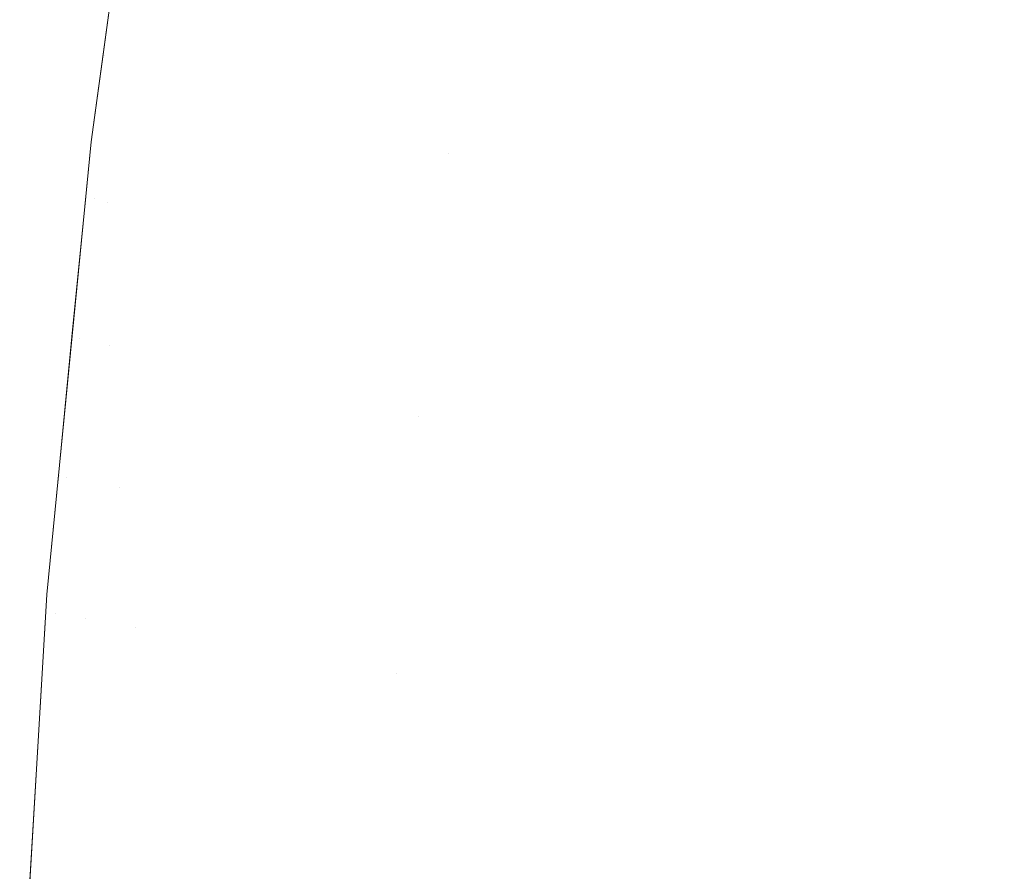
# Model space of a CAD drawing. Header units: centimetres. Extents: x -17.1 to 18.2, y 3.4 to 5.2.
# Tile 50 of 256: x -17.0864 to -17.0739, y 5.1084 to 5.1193. Entities that reach past the tile are written whole.
import ezdxf

# ---------------------------------------------------------------- set-up
doc = ezdxf.new("R2010")
doc.units = ezdxf.units.CM
doc.header["$LTSCALE"] = 2.54
doc.layers.add('Lucido design-1', color=7, linetype='Continuous')

# ---------------------------------------------------------------- blocks, each defined once
blk = doc.blocks.new('Gruppo-4-1')
at = {"color": 7, "linetype": 'Continuous', "lineweight": 9}
for points, invisible_edges in [([(-17.085359, 5.118848, -1872.315514), (-17.085107, 5.120679, -1872.315514), (-17.084735, 5.123382, -1872.915514), (-17.085513, 5.117735, -1872.915514)], 10), ([(-17.085513, 5.117735, -1872.915514), (-17.084735, 5.123382, -1872.915514), (-17.085103, 5.120673, -1872.918638)], 10), ([(-17.080882, 5.12302, -1872.948903), (-17.080205, 5.122765, -1872.95174), (-17.080732, 5.119292, -1872.95174), (-17.081415, 5.119508, -1872.948903)], 15), ([(-17.079997, 5.11906, -1872.954529), (-17.080732, 5.119292, -1872.95174), (-17.080205, 5.122765, -1872.95174), (-17.079477, 5.122491, -1872.954529)], 15), ([(-17.080481, 5.121019, -1872.279288), (-17.080732, 5.119292, -1872.279288), (-17.079997, 5.11906, -1872.276499), (-17.079477, 5.122491, -1872.276499)], 15), ([(-17.079997, 5.11906, -1872.276499), (-17.079214, 5.118813, -1872.273762), (-17.0787, 5.122199, -1872.273762), (-17.079477, 5.122491, -1872.276499)], 15), ([(-17.079477, 5.122491, -1872.954529), (-17.0787, 5.122199, -1872.957266), (-17.079214, 5.118813, -1872.957266), (-17.079997, 5.11906, -1872.954529)], 15), ([(-17.077877, 5.121889, -1872.27108), (-17.0787, 5.122199, -1872.273762), (-17.079214, 5.118813, -1872.273762), (-17.078384, 5.118551, -1872.27108)], 15), ([(-17.078384, 5.118551, -1872.959948), (-17.079214, 5.118813, -1872.957266), (-17.0787, 5.122199, -1872.957266), (-17.077877, 5.121889, -1872.959948)], 15), ([(-17.078384, 5.118551, -1872.27108), (-17.077508, 5.118274, -1872.268455), (-17.077009, 5.121562, -1872.268455), (-17.077877, 5.121889, -1872.27108)], 15), ([(-17.077877, 5.121889, -1872.959948), (-17.077009, 5.121562, -1872.962573), (-17.077508, 5.118274, -1872.962573), (-17.078384, 5.118551, -1872.959948)], 15), ([(-17.076099, 5.121219, -1872.26589), (-17.077009, 5.121562, -1872.268455), (-17.077508, 5.118274, -1872.268455), (-17.07659, 5.117984, -1872.26589)], 15), ([(-17.07659, 5.117984, -1872.965138), (-17.077508, 5.118274, -1872.962573), (-17.077009, 5.121562, -1872.962573), (-17.076099, 5.121219, -1872.965138)], 15), ([(-17.07659, 5.117984, -1872.26589), (-17.075631, 5.117681, -1872.263387), (-17.075148, 5.120861, -1872.263387), (-17.076099, 5.121219, -1872.26589)], 15), ([(-17.076099, 5.121219, -1872.965138), (-17.075148, 5.120861, -1872.967641), (-17.075631, 5.117681, -1872.967641), (-17.07659, 5.117984, -1872.965138)], 15), ([(-17.07416, 5.120489, -1872.260948), (-17.075148, 5.120861, -1872.263387), (-17.075631, 5.117681, -1872.263387), (-17.074634, 5.117367, -1872.260948)], 15), ([(-17.074634, 5.117367, -1872.97008), (-17.075631, 5.117681, -1872.967641), (-17.075148, 5.120861, -1872.967641), (-17.07416, 5.120489, -1872.97008)], 15), ([(-17.085103, 5.120673, -1872.918638), (-17.085561, 5.117032, -1872.918638), (-17.085513, 5.117735, -1872.915514)], 11), ([(-17.085103, 5.120673, -1872.918638), (-17.085008, 5.120643, -1872.921758), (-17.085465, 5.117007, -1872.921758), (-17.085561, 5.117032, -1872.918638)], 15), ([(-17.085307, 5.116967, -1872.924868), (-17.085465, 5.117007, -1872.921758), (-17.085008, 5.120643, -1872.921758), (-17.084851, 5.120593, -1872.924868)], 15), ([(-17.085103, 5.120673, -1872.31239), (-17.085107, 5.120679, -1872.315514), (-17.085359, 5.118848, -1872.315514), (-17.085345, 5.118842, -1872.31239)], 13), ([(-17.085345, 5.118842, -1872.31239), (-17.08525, 5.118814, -1872.30927), (-17.085008, 5.120643, -1872.30927), (-17.085103, 5.120673, -1872.31239)], 15), ([(-17.084851, 5.120593, -1872.30616), (-17.085008, 5.120643, -1872.30927), (-17.08525, 5.118814, -1872.30927), (-17.085092, 5.118769, -1872.30616)], 15), ([(-17.084851, 5.120593, -1872.924868), (-17.08463, 5.120523, -1872.927965), (-17.085085, 5.116909, -1872.927965), (-17.085307, 5.116967, -1872.924868)], 15), ([(-17.085092, 5.118769, -1872.30616), (-17.08487, 5.118706, -1872.303063), (-17.08463, 5.120523, -1872.303063), (-17.084851, 5.120593, -1872.30616)], 15), ([(-17.084801, 5.116836, -1872.931044), (-17.085085, 5.116909, -1872.927965), (-17.08463, 5.120523, -1872.927965), (-17.084348, 5.120434, -1872.931044)], 15), ([(-17.084348, 5.120434, -1872.299984), (-17.08463, 5.120523, -1872.303063), (-17.08487, 5.118706, -1872.303063), (-17.084587, 5.118625, -1872.299984)], 15), ([(-17.084348, 5.120434, -1872.931044), (-17.084005, 5.120326, -1872.934101), (-17.084455, 5.116747, -1872.934101), (-17.084801, 5.116836, -1872.931044)], 15), ([(-17.084587, 5.118625, -1872.299984), (-17.084243, 5.118526, -1872.296927), (-17.084005, 5.120326, -1872.296927), (-17.084348, 5.120434, -1872.299984)], 15), ([(-17.074634, 5.117367, -1872.260948), (-17.0736, 5.11704, -1872.258575), (-17.073135, 5.120103, -1872.258575), (-17.07416, 5.120489, -1872.260948)], 15), ([(-17.07416, 5.120489, -1872.97008), (-17.073135, 5.120103, -1872.972454), (-17.0736, 5.11704, -1872.972454), (-17.074634, 5.117367, -1872.97008)], 15), ([(-17.084049, 5.116642, -1872.93713), (-17.084455, 5.116747, -1872.934101), (-17.084005, 5.120326, -1872.934101), (-17.083602, 5.120199, -1872.93713)], 15), ([(-17.083602, 5.120199, -1872.293898), (-17.084005, 5.120326, -1872.296927), (-17.084243, 5.118526, -1872.296927), (-17.083838, 5.11841, -1872.293898)], 15), ([(-17.083602, 5.120199, -1872.93713), (-17.08314, 5.120053, -1872.940129), (-17.083584, 5.116523, -1872.940129), (-17.084049, 5.116642, -1872.93713)], 15), ([(-17.083838, 5.11841, -1872.293898), (-17.083375, 5.118277, -1872.290899), (-17.08314, 5.120053, -1872.290899), (-17.083602, 5.120199, -1872.293898)], 15), ([(-17.083061, 5.116388, -1872.943094), (-17.083584, 5.116523, -1872.940129), (-17.08314, 5.120053, -1872.940129), (-17.082621, 5.119889, -1872.943094)], 15), ([(-17.082621, 5.119889, -1872.287934), (-17.08314, 5.120053, -1872.290899), (-17.083375, 5.118277, -1872.290899), (-17.082853, 5.118128, -1872.287934)], 15), ([(-17.082621, 5.119889, -1872.943094), (-17.082045, 5.119707, -1872.946019), (-17.082481, 5.116238, -1872.946019), (-17.083061, 5.116388, -1872.943094)], 15), ([(-17.082853, 5.118128, -1872.287934), (-17.082275, 5.117962, -1872.285009), (-17.082045, 5.119707, -1872.285009), (-17.082621, 5.119889, -1872.287934)], 15), ([(-17.081846, 5.116075, -1872.948903), (-17.082481, 5.116238, -1872.946019), (-17.082045, 5.119707, -1872.946019), (-17.081415, 5.119508, -1872.948903)], 15), ([(-17.081415, 5.119508, -1872.282125), (-17.082045, 5.119707, -1872.285009), (-17.082275, 5.117962, -1872.285009), (-17.081643, 5.117781, -1872.282125)], 15), ([(-17.081415, 5.119508, -1872.948903), (-17.080732, 5.119292, -1872.95174), (-17.081158, 5.115897, -1872.95174), (-17.081846, 5.116075, -1872.948903)], 15), ([(-17.081643, 5.117781, -1872.282125), (-17.080957, 5.117585, -1872.279288), (-17.080732, 5.119292, -1872.279288), (-17.081415, 5.119508, -1872.282125)], 15), ([(-17.080419, 5.115707, -1872.954529), (-17.081158, 5.115897, -1872.95174), (-17.080732, 5.119292, -1872.95174), (-17.079997, 5.11906, -1872.954529)], 15), ([(-17.079997, 5.11906, -1872.276499), (-17.080732, 5.119292, -1872.279288), (-17.080957, 5.117585, -1872.279288)], 11), ([(-17.080957, 5.117585, -1872.279288), (-17.081158, 5.115897, -1872.279288), (-17.080419, 5.115707, -1872.276499), (-17.079997, 5.11906, -1872.276499)], 15), ([(-17.080419, 5.115707, -1872.276499), (-17.07963, 5.115503, -1872.273762), (-17.079214, 5.118813, -1872.273762), (-17.079997, 5.11906, -1872.276499)], 15), ([(-17.079997, 5.11906, -1872.954529), (-17.079214, 5.118813, -1872.957266), (-17.07963, 5.115503, -1872.957266), (-17.080419, 5.115707, -1872.954529)], 15), ([(-17.085345, 5.118842, -1872.31239), (-17.085359, 5.118848, -1872.315514), (-17.085513, 5.117735, -1872.315514)], 9), ([(-17.085513, 5.117735, -1872.915514), (-17.085513, 5.117735, -1872.315514), (-17.085359, 5.118848, -1872.315514)], 9), ([(-17.085513, 5.117735, -1872.315514), (-17.085465, 5.117007, -1872.30927), (-17.085345, 5.118842, -1872.31239)], 11), ([(-17.085465, 5.117007, -1872.30927), (-17.08525, 5.118814, -1872.30927), (-17.085345, 5.118842, -1872.31239)], 11), ([(-17.085092, 5.118769, -1872.30616), (-17.08525, 5.118814, -1872.30927), (-17.085465, 5.117007, -1872.30927), (-17.085307, 5.116967, -1872.30616)], 15), ([(-17.085307, 5.116967, -1872.30616), (-17.085085, 5.116909, -1872.303063), (-17.08487, 5.118706, -1872.303063), (-17.085092, 5.118769, -1872.30616)], 15), ([(-17.078384, 5.118551, -1872.27108), (-17.079214, 5.118813, -1872.273762), (-17.07963, 5.115503, -1872.273762), (-17.078794, 5.115288, -1872.27108)], 15), ([(-17.078794, 5.115288, -1872.959948), (-17.07963, 5.115503, -1872.957266), (-17.079214, 5.118813, -1872.957266), (-17.078384, 5.118551, -1872.959948)], 15), ([(-17.084587, 5.118625, -1872.299984), (-17.08487, 5.118706, -1872.303063), (-17.085085, 5.116909, -1872.303063), (-17.084801, 5.116836, -1872.299984)], 15), ([(-17.084801, 5.116836, -1872.299984), (-17.084455, 5.116747, -1872.296927), (-17.084243, 5.118526, -1872.296927), (-17.084587, 5.118625, -1872.299984)], 15), ([(-17.083838, 5.11841, -1872.293898), (-17.084243, 5.118526, -1872.296927), (-17.084455, 5.116747, -1872.296927), (-17.084049, 5.116642, -1872.293898)], 15), ([(-17.078794, 5.115288, -1872.27108), (-17.077912, 5.115061, -1872.268455), (-17.077508, 5.118274, -1872.268455), (-17.078384, 5.118551, -1872.27108)], 15), ([(-17.078384, 5.118551, -1872.959948), (-17.077508, 5.118274, -1872.962573), (-17.077912, 5.115061, -1872.962573), (-17.078794, 5.115288, -1872.959948)], 15), ([(-17.084049, 5.116642, -1872.293898), (-17.083584, 5.116523, -1872.290899), (-17.083375, 5.118277, -1872.290899), (-17.083838, 5.11841, -1872.293898)], 15), ([(-17.082853, 5.118128, -1872.287934), (-17.083375, 5.118277, -1872.290899), (-17.083584, 5.116523, -1872.290899), (-17.083061, 5.116388, -1872.287934)], 15), ([(-17.07659, 5.117984, -1872.26589), (-17.077508, 5.118274, -1872.268455), (-17.077912, 5.115061, -1872.268455), (-17.076988, 5.114822, -1872.26589)], 15), ([(-17.076988, 5.114822, -1872.965138), (-17.077912, 5.115061, -1872.962573), (-17.077508, 5.118274, -1872.962573), (-17.07659, 5.117984, -1872.965138)], 15), ([(-17.083061, 5.116388, -1872.287934), (-17.082481, 5.116238, -1872.285009), (-17.082275, 5.117962, -1872.285009), (-17.082853, 5.118128, -1872.287934)], 15), ([(-17.081643, 5.117781, -1872.282125), (-17.082275, 5.117962, -1872.285009), (-17.082481, 5.116238, -1872.285009), (-17.081846, 5.116075, -1872.282125)], 15), ([(-17.076988, 5.114822, -1872.26589), (-17.076022, 5.114573, -1872.263387), (-17.075631, 5.117681, -1872.263387), (-17.07659, 5.117984, -1872.26589)], 15), ([(-17.07659, 5.117984, -1872.965138), (-17.075631, 5.117681, -1872.967641), (-17.076022, 5.114573, -1872.967641), (-17.076988, 5.114822, -1872.965138)], 15), ([(-17.081846, 5.116075, -1872.282125), (-17.081158, 5.115897, -1872.279288), (-17.080957, 5.117585, -1872.279288), (-17.081643, 5.117781, -1872.282125)], 15), ([(-17.085513, 5.117735, -1872.915514), (-17.086078, 5.111964, -1872.915514), (-17.086078, 5.111964, -1872.315514), (-17.085929, 5.113484, -1872.315514)], 10), ([(-17.085919, 5.11348, -1872.918638), (-17.086078, 5.111964, -1872.915514), (-17.085513, 5.117735, -1872.915514), (-17.085561, 5.117032, -1872.918638)], 13), ([(-17.085513, 5.117735, -1872.915514), (-17.085929, 5.113484, -1872.315514), (-17.085756, 5.115249, -1872.315514)], 9), ([(-17.085756, 5.115249, -1872.315514), (-17.085581, 5.117039, -1872.315514), (-17.085513, 5.117735, -1872.915514)], 10), ([(-17.085513, 5.117735, -1872.315514), (-17.085581, 5.117039, -1872.315514), (-17.085465, 5.117007, -1872.30927)], 10), ([(-17.085581, 5.117039, -1872.315514), (-17.085513, 5.117735, -1872.315514), (-17.085513, 5.117735, -1872.915514)], 10), ([(-17.074634, 5.117367, -1872.260948), (-17.075631, 5.117681, -1872.263387), (-17.076022, 5.114573, -1872.263387), (-17.075017, 5.114314, -1872.260948)], 15), ([(-17.075017, 5.114314, -1872.97008), (-17.076022, 5.114573, -1872.967641), (-17.075631, 5.117681, -1872.967641), (-17.074634, 5.117367, -1872.97008)], 15), ([(-17.075017, 5.114314, -1872.260948), (-17.073976, 5.114046, -1872.258575), (-17.0736, 5.11704, -1872.258575), (-17.074634, 5.117367, -1872.260948)], 15), ([(-17.074634, 5.117367, -1872.97008), (-17.0736, 5.11704, -1872.972454), (-17.073976, 5.114046, -1872.972454), (-17.075017, 5.114314, -1872.97008)], 15), ([(-17.085561, 5.117032, -1872.918638), (-17.085465, 5.117007, -1872.921758), (-17.085823, 5.11346, -1872.921758), (-17.085919, 5.11348, -1872.918638)], 15), ([(-17.085663, 5.113428, -1872.924868), (-17.085823, 5.11346, -1872.921758), (-17.085465, 5.117007, -1872.921758), (-17.085307, 5.116967, -1872.924868)], 15), ([(-17.085656, 5.115223, -1872.30927), (-17.085465, 5.117007, -1872.30927), (-17.085581, 5.117039, -1872.315514), (-17.085756, 5.115249, -1872.315514)], 11), ([(-17.085307, 5.116967, -1872.30616), (-17.085465, 5.117007, -1872.30927), (-17.085656, 5.115223, -1872.30927)], 11), ([(-17.072533, 5.116703, -1872.256268), (-17.0736, 5.11704, -1872.258575), (-17.073976, 5.114046, -1872.258575), (-17.072901, 5.113769, -1872.256268)], 15), ([(-17.072901, 5.113769, -1872.97476), (-17.073976, 5.114046, -1872.972454), (-17.0736, 5.11704, -1872.972454), (-17.072533, 5.116703, -1872.97476)], 15), ([(-17.085307, 5.116967, -1872.924868), (-17.085085, 5.116909, -1872.927965), (-17.08544, 5.113383, -1872.927965), (-17.085663, 5.113428, -1872.924868)], 15), ([(-17.085307, 5.116967, -1872.30616), (-17.085656, 5.115223, -1872.30927), (-17.085275, 5.115135, -1872.303063)], 11), ([(-17.085155, 5.113325, -1872.931044), (-17.08544, 5.113383, -1872.927965), (-17.085085, 5.116909, -1872.927965), (-17.084801, 5.116836, -1872.931044)], 15), ([(-17.085275, 5.115135, -1872.303063), (-17.085085, 5.116909, -1872.303063), (-17.085307, 5.116967, -1872.30616)], 11), ([(-17.084801, 5.116836, -1872.299984), (-17.085085, 5.116909, -1872.303063), (-17.085275, 5.115135, -1872.303063), (-17.08499, 5.11507, -1872.299984)], 15), ([(-17.084801, 5.116836, -1872.931044), (-17.084455, 5.116747, -1872.934101), (-17.084807, 5.113255, -1872.934101), (-17.085155, 5.113325, -1872.931044)], 15), ([(-17.08499, 5.11507, -1872.299984), (-17.084643, 5.11499, -1872.296927), (-17.084455, 5.116747, -1872.296927), (-17.084801, 5.116836, -1872.299984)], 15), ([(-17.084399, 5.113172, -1872.93713), (-17.084807, 5.113255, -1872.934101), (-17.084455, 5.116747, -1872.934101), (-17.084049, 5.116642, -1872.93713)], 15), ([(-17.084049, 5.116642, -1872.293898), (-17.084455, 5.116747, -1872.296927), (-17.084643, 5.11499, -1872.296927), (-17.084236, 5.114896, -1872.293898)], 15), ([(-17.084049, 5.116642, -1872.93713), (-17.083584, 5.116523, -1872.940129), (-17.083932, 5.113078, -1872.940129), (-17.084399, 5.113172, -1872.93713)], 15), ([(-17.084236, 5.114896, -1872.293898), (-17.083769, 5.114789, -1872.290899), (-17.083584, 5.116523, -1872.290899), (-17.084049, 5.116642, -1872.293898)], 15), ([(-17.083405, 5.112972, -1872.943094), (-17.083932, 5.113078, -1872.940129), (-17.083584, 5.116523, -1872.940129), (-17.083061, 5.116388, -1872.943094)], 15), ([(-17.083061, 5.116388, -1872.287934), (-17.083584, 5.116523, -1872.290899), (-17.083769, 5.114789, -1872.290899), (-17.083245, 5.114669, -1872.287934)], 15), ([(-17.083061, 5.116388, -1872.943094), (-17.082481, 5.116238, -1872.946019), (-17.082822, 5.112854, -1872.946019), (-17.083405, 5.112972, -1872.943094)], 15), ([(-17.083245, 5.114669, -1872.287934), (-17.082663, 5.114535, -1872.285009), (-17.082481, 5.116238, -1872.285009), (-17.083061, 5.116388, -1872.287934)], 15), ([(-17.082184, 5.112725, -1872.948903), (-17.082822, 5.112854, -1872.946019), (-17.082481, 5.116238, -1872.946019), (-17.081846, 5.116075, -1872.948903)], 15), ([(-17.081846, 5.116075, -1872.282125), (-17.082481, 5.116238, -1872.285009), (-17.082663, 5.114535, -1872.285009), (-17.082027, 5.114389, -1872.282125)], 15), ([(-17.081846, 5.116075, -1872.948903), (-17.081158, 5.115897, -1872.95174), (-17.081493, 5.112585, -1872.95174), (-17.082184, 5.112725, -1872.948903)], 15), ([(-17.082027, 5.114389, -1872.282125), (-17.081337, 5.11423, -1872.279288), (-17.081158, 5.115897, -1872.279288), (-17.081846, 5.116075, -1872.282125)], 15), ([(-17.080749, 5.112434, -1872.954529), (-17.081493, 5.112585, -1872.95174), (-17.081158, 5.115897, -1872.95174), (-17.080419, 5.115707, -1872.954529)], 15), ([(-17.080419, 5.115707, -1872.276499), (-17.081158, 5.115897, -1872.279288), (-17.081337, 5.11423, -1872.279288)], 11), ([(-17.081337, 5.11423, -1872.279288), (-17.081493, 5.112585, -1872.279288), (-17.080749, 5.112434, -1872.276499), (-17.080419, 5.115707, -1872.276499)], 15), ([(-17.080749, 5.112434, -1872.276499), (-17.079956, 5.112274, -1872.273762), (-17.07963, 5.115503, -1872.273762), (-17.080419, 5.115707, -1872.276499)], 15), ([(-17.080419, 5.115707, -1872.954529), (-17.07963, 5.115503, -1872.957266), (-17.079956, 5.112274, -1872.957266), (-17.080749, 5.112434, -1872.954529)], 15), ([(-17.078794, 5.115288, -1872.27108), (-17.07963, 5.115503, -1872.273762), (-17.079956, 5.112274, -1872.273762), (-17.079115, 5.112104, -1872.27108)], 15), ([(-17.079115, 5.112104, -1872.959948), (-17.079956, 5.112274, -1872.957266), (-17.07963, 5.115503, -1872.957266), (-17.078794, 5.115288, -1872.959948)], 15), ([(-17.085756, 5.115249, -1872.315514), (-17.085929, 5.113484, -1872.315514), (-17.085823, 5.11346, -1872.30927), (-17.085656, 5.115223, -1872.30927)], 14), ([(-17.079115, 5.112104, -1872.27108), (-17.078229, 5.111925, -1872.268455), (-17.077912, 5.115061, -1872.268455), (-17.078794, 5.115288, -1872.27108)], 15), ([(-17.078794, 5.115288, -1872.959948), (-17.077912, 5.115061, -1872.962573), (-17.078229, 5.111925, -1872.962573), (-17.079115, 5.112104, -1872.959948)], 15), ([(-17.085656, 5.115223, -1872.30927), (-17.085823, 5.11346, -1872.30927), (-17.08544, 5.113383, -1872.303063), (-17.085275, 5.115135, -1872.303063)], 15), ([(-17.08499, 5.11507, -1872.299984), (-17.085275, 5.115135, -1872.303063), (-17.08544, 5.113383, -1872.303063), (-17.085155, 5.113325, -1872.299984)], 15), ([(-17.085155, 5.113325, -1872.299984), (-17.084807, 5.113255, -1872.296927), (-17.084643, 5.11499, -1872.296927), (-17.08499, 5.11507, -1872.299984)], 15), ([(-17.084236, 5.114896, -1872.293898), (-17.084643, 5.11499, -1872.296927), (-17.084807, 5.113255, -1872.296927), (-17.084399, 5.113172, -1872.293898)], 15), ([(-17.076988, 5.114822, -1872.26589), (-17.077912, 5.115061, -1872.268455), (-17.078229, 5.111925, -1872.268455), (-17.077299, 5.111737, -1872.26589)], 15), ([(-17.077299, 5.111737, -1872.965138), (-17.078229, 5.111925, -1872.962573), (-17.077912, 5.115061, -1872.962573), (-17.076988, 5.114822, -1872.965138)], 15), ([(-17.084399, 5.113172, -1872.293898), (-17.083932, 5.113078, -1872.290899), (-17.083769, 5.114789, -1872.290899), (-17.084236, 5.114896, -1872.293898)], 15), ([(-17.083245, 5.114669, -1872.287934), (-17.083769, 5.114789, -1872.290899), (-17.083932, 5.113078, -1872.290899), (-17.083405, 5.112972, -1872.287934)], 15), ([(-17.077299, 5.111737, -1872.26589), (-17.076328, 5.11154, -1872.263387), (-17.076022, 5.114573, -1872.263387), (-17.076988, 5.114822, -1872.26589)], 15), ([(-17.076988, 5.114822, -1872.965138), (-17.076022, 5.114573, -1872.967641), (-17.076328, 5.11154, -1872.967641), (-17.077299, 5.111737, -1872.965138)], 15), ([(-17.083405, 5.112972, -1872.287934), (-17.082822, 5.112854, -1872.285009), (-17.082663, 5.114535, -1872.285009), (-17.083245, 5.114669, -1872.287934)], 15), ([(-17.082027, 5.114389, -1872.282125), (-17.082663, 5.114535, -1872.285009), (-17.082822, 5.112854, -1872.285009), (-17.082184, 5.112725, -1872.282125)], 15), ([(-17.075017, 5.114314, -1872.260948), (-17.076022, 5.114573, -1872.263387), (-17.076328, 5.11154, -1872.263387), (-17.075318, 5.111336, -1872.260948)], 15), ([(-17.075318, 5.111336, -1872.97008), (-17.076328, 5.11154, -1872.967641), (-17.076022, 5.114573, -1872.967641), (-17.075017, 5.114314, -1872.97008)], 15), ([(-17.082184, 5.112725, -1872.282125), (-17.081493, 5.112585, -1872.279288), (-17.081337, 5.11423, -1872.279288), (-17.082027, 5.114389, -1872.282125)], 15), ([(-17.075318, 5.111336, -1872.260948), (-17.074271, 5.111124, -1872.258575), (-17.073976, 5.114046, -1872.258575), (-17.075017, 5.114314, -1872.260948)], 15), ([(-17.075017, 5.114314, -1872.97008), (-17.073976, 5.114046, -1872.972454), (-17.074271, 5.111124, -1872.972454), (-17.075318, 5.111336, -1872.97008)], 15), ([(-17.072901, 5.113769, -1872.256268), (-17.073976, 5.114046, -1872.258575), (-17.074271, 5.111124, -1872.258575), (-17.07319, 5.110906, -1872.256268)], 15), ([(-17.07319, 5.110906, -1872.97476), (-17.074271, 5.111124, -1872.972454), (-17.073976, 5.114046, -1872.972454), (-17.072901, 5.113769, -1872.97476)], 15), ([(-17.085823, 5.11346, -1872.30927), (-17.085929, 5.113484, -1872.315514), (-17.086078, 5.111964, -1872.315514)], 9), ([(-17.086186, 5.11002, -1872.918638), (-17.086078, 5.111964, -1872.915514), (-17.085919, 5.11348, -1872.918638)], 11), ([(-17.085919, 5.11348, -1872.918638), (-17.085823, 5.11346, -1872.921758), (-17.086089, 5.110005, -1872.921758), (-17.086186, 5.11002, -1872.918638)], 15), ([(-17.085929, 5.109981, -1872.924868), (-17.086089, 5.110005, -1872.921758), (-17.085823, 5.11346, -1872.921758), (-17.085663, 5.113428, -1872.924868)], 15), ([(-17.086078, 5.111964, -1872.315514), (-17.085967, 5.111721, -1872.30927), (-17.085823, 5.11346, -1872.30927)], 11), ([(-17.085584, 5.111654, -1872.303063), (-17.08544, 5.113383, -1872.303063), (-17.085823, 5.11346, -1872.30927), (-17.085967, 5.111721, -1872.30927)], 15), ([(-17.085663, 5.113428, -1872.924868), (-17.08544, 5.113383, -1872.927965), (-17.085705, 5.109948, -1872.927965), (-17.085929, 5.109981, -1872.924868)], 15), ([(-17.085418, 5.109905, -1872.931044), (-17.085705, 5.109948, -1872.927965), (-17.08544, 5.113383, -1872.927965), (-17.085155, 5.113325, -1872.931044)], 15), ([(-17.085155, 5.113325, -1872.299984), (-17.08544, 5.113383, -1872.303063), (-17.085584, 5.111654, -1872.303063)], 11), ([(-17.085155, 5.113325, -1872.299984), (-17.085584, 5.111654, -1872.303063), (-17.084949, 5.111543, -1872.296927)], 11), ([(-17.085155, 5.113325, -1872.931044), (-17.084807, 5.113255, -1872.934101), (-17.085069, 5.109853, -1872.934101), (-17.085418, 5.109905, -1872.931044)], 15), ([(-17.084949, 5.111543, -1872.296927), (-17.084807, 5.113255, -1872.296927), (-17.085155, 5.113325, -1872.299984)], 11), ([(-17.084659, 5.109792, -1872.93713), (-17.085069, 5.109853, -1872.934101), (-17.084807, 5.113255, -1872.934101), (-17.084399, 5.113172, -1872.93713)], 15), ([(-17.084399, 5.113172, -1872.293898), (-17.084807, 5.113255, -1872.296927), (-17.084949, 5.111543, -1872.296927), (-17.08454, 5.111471, -1872.293898)], 15), ([(-17.084399, 5.113172, -1872.93713), (-17.083932, 5.113078, -1872.940129), (-17.08419, 5.109722, -1872.940129), (-17.084659, 5.109792, -1872.93713)], 15), ([(-17.08454, 5.111471, -1872.293898), (-17.084071, 5.111389, -1872.290899), (-17.083932, 5.113078, -1872.290899), (-17.084399, 5.113172, -1872.293898)], 15), ([(-17.083662, 5.109644, -1872.943094), (-17.08419, 5.109722, -1872.940129), (-17.083932, 5.113078, -1872.940129), (-17.083405, 5.112972, -1872.943094)], 15), ([(-17.083405, 5.112972, -1872.287934), (-17.083932, 5.113078, -1872.290899), (-17.084071, 5.111389, -1872.290899), (-17.083544, 5.111296, -1872.287934)], 15), ([(-17.083405, 5.112972, -1872.943094), (-17.082822, 5.112854, -1872.946019), (-17.083076, 5.109557, -1872.946019), (-17.083662, 5.109644, -1872.943094)], 15), ([(-17.083544, 5.111296, -1872.287934), (-17.08296, 5.111194, -1872.285009), (-17.082822, 5.112854, -1872.285009), (-17.083405, 5.112972, -1872.287934)], 15), ([(-17.082435, 5.109461, -1872.948903), (-17.083076, 5.109557, -1872.946019), (-17.082822, 5.112854, -1872.946019), (-17.082184, 5.112725, -1872.948903)], 15), ([(-17.082184, 5.112725, -1872.282125), (-17.082822, 5.112854, -1872.285009), (-17.08296, 5.111194, -1872.285009), (-17.08232, 5.111082, -1872.282125)], 15), ([(-17.082184, 5.112725, -1872.948903), (-17.081493, 5.112585, -1872.95174), (-17.081741, 5.109358, -1872.95174), (-17.082435, 5.109461, -1872.948903)], 15), ([(-17.08232, 5.111082, -1872.282125), (-17.081627, 5.11096, -1872.279288), (-17.081493, 5.112585, -1872.279288), (-17.082184, 5.112725, -1872.282125)], 15), ([(-17.080994, 5.109247, -1872.954529), (-17.081741, 5.109358, -1872.95174), (-17.081493, 5.112585, -1872.95174), (-17.080749, 5.112434, -1872.954529)], 15), ([(-17.080749, 5.112434, -1872.276499), (-17.081493, 5.112585, -1872.279288), (-17.081627, 5.11096, -1872.279288)], 11), ([(-17.081627, 5.11096, -1872.279288), (-17.081741, 5.109358, -1872.279288), (-17.080994, 5.109247, -1872.276499), (-17.080749, 5.112434, -1872.276499)], 15), ([(-17.080994, 5.109247, -1872.276499), (-17.080198, 5.109128, -1872.273762), (-17.079956, 5.112274, -1872.273762), (-17.080749, 5.112434, -1872.276499)], 15), ([(-17.080749, 5.112434, -1872.954529), (-17.079956, 5.112274, -1872.957266), (-17.080198, 5.109128, -1872.957266), (-17.080994, 5.109247, -1872.954529)], 15), ([(-17.079115, 5.112104, -1872.27108), (-17.079956, 5.112274, -1872.273762), (-17.080198, 5.109128, -1872.273762), (-17.079354, 5.109002, -1872.27108)], 15), ([(-17.079354, 5.109002, -1872.959948), (-17.080198, 5.109128, -1872.957266), (-17.079956, 5.112274, -1872.957266), (-17.079115, 5.112104, -1872.959948)], 15), ([(-17.079354, 5.109002, -1872.27108), (-17.078464, 5.10887, -1872.268455), (-17.078229, 5.111925, -1872.268455), (-17.079115, 5.112104, -1872.27108)], 15), ([(-17.079115, 5.112104, -1872.959948), (-17.078229, 5.111925, -1872.962573), (-17.078464, 5.10887, -1872.962573), (-17.079354, 5.109002, -1872.959948)], 15), ([(-17.086078, 5.111964, -1872.915514), (-17.086422, 5.106108, -1872.915514), (-17.086422, 5.106108, -1872.315514), (-17.08639, 5.106656, -1872.315514)], 10), ([(-17.086367, 5.106654, -1872.918638), (-17.086422, 5.106108, -1872.915514), (-17.086078, 5.111964, -1872.915514), (-17.086186, 5.11002, -1872.918638)], 13), ([(-17.086078, 5.111964, -1872.915514), (-17.08639, 5.106656, -1872.315514), (-17.086292, 5.108327, -1872.315514)], 9), ([(-17.086292, 5.108327, -1872.315514), (-17.086192, 5.110023, -1872.315514), (-17.086078, 5.111964, -1872.915514)], 10), ([(-17.085967, 5.111721, -1872.30927), (-17.086078, 5.111964, -1872.315514), (-17.086192, 5.110023, -1872.315514)], 9), ([(-17.086192, 5.110023, -1872.315514), (-17.086078, 5.111964, -1872.315514), (-17.086078, 5.111964, -1872.915514)], 10), ([(-17.07753, 5.108731, -1872.26589), (-17.077299, 5.111737, -1872.26589), (-17.078229, 5.111925, -1872.268455), (-17.078464, 5.10887, -1872.268455)], 15), ([(-17.078464, 5.10887, -1872.962573), (-17.078229, 5.111925, -1872.962573), (-17.077299, 5.111737, -1872.965138), (-17.07753, 5.108731, -1872.965138)], 15), ([(-17.076555, 5.108586, -1872.263387), (-17.076328, 5.11154, -1872.263387), (-17.077299, 5.111737, -1872.26589), (-17.07753, 5.108731, -1872.26589)], 15), ([(-17.07753, 5.108731, -1872.965138), (-17.077299, 5.111737, -1872.965138), (-17.076328, 5.11154, -1872.967641), (-17.076555, 5.108586, -1872.967641)], 15), ([(-17.086192, 5.110023, -1872.315514), (-17.086089, 5.110005, -1872.30927), (-17.085967, 5.111721, -1872.30927)], 11), ([(-17.085967, 5.111721, -1872.30927), (-17.086089, 5.110005, -1872.30927), (-17.085705, 5.109948, -1872.303063), (-17.085584, 5.111654, -1872.303063)], 15), ([(-17.085584, 5.111654, -1872.303063), (-17.085705, 5.109948, -1872.303063), (-17.085069, 5.109853, -1872.296927), (-17.084949, 5.111543, -1872.296927)], 15), ([(-17.08454, 5.111471, -1872.293898), (-17.084949, 5.111543, -1872.296927), (-17.085069, 5.109853, -1872.296927), (-17.084659, 5.109792, -1872.293898)], 15), ([(-17.075541, 5.108435, -1872.260948), (-17.075318, 5.111336, -1872.260948), (-17.076328, 5.11154, -1872.263387), (-17.076555, 5.108586, -1872.263387)], 15), ([(-17.076555, 5.108586, -1872.967641), (-17.076328, 5.11154, -1872.967641), (-17.075318, 5.111336, -1872.97008), (-17.075541, 5.108435, -1872.97008)], 15), ([(-17.084659, 5.109792, -1872.293898), (-17.08419, 5.109722, -1872.290899), (-17.084071, 5.111389, -1872.290899), (-17.08454, 5.111471, -1872.293898)], 15), ([(-17.083544, 5.111296, -1872.287934), (-17.084071, 5.111389, -1872.290899), (-17.08419, 5.109722, -1872.290899), (-17.083662, 5.109644, -1872.287934)], 15), ([(-17.083662, 5.109644, -1872.287934), (-17.083076, 5.109557, -1872.285009), (-17.08296, 5.111194, -1872.285009), (-17.083544, 5.111296, -1872.287934)], 15), ([(-17.07449, 5.108278, -1872.258575), (-17.074271, 5.111124, -1872.258575), (-17.075318, 5.111336, -1872.260948), (-17.075541, 5.108435, -1872.260948)], 15), ([(-17.075541, 5.108435, -1872.97008), (-17.075318, 5.111336, -1872.97008), (-17.074271, 5.111124, -1872.972454), (-17.07449, 5.108278, -1872.972454)], 15), ([(-17.08232, 5.111082, -1872.282125), (-17.08296, 5.111194, -1872.285009), (-17.083076, 5.109557, -1872.285009), (-17.082435, 5.109461, -1872.282125)], 15), ([(-17.073405, 5.108117, -1872.256268), (-17.07319, 5.110906, -1872.256268), (-17.074271, 5.111124, -1872.258575), (-17.07449, 5.108278, -1872.258575)], 15), ([(-17.07449, 5.108278, -1872.972454), (-17.074271, 5.111124, -1872.972454), (-17.07319, 5.110906, -1872.97476), (-17.073405, 5.108117, -1872.97476)], 15), ([(-17.082435, 5.109461, -1872.282125), (-17.081741, 5.109358, -1872.279288), (-17.081627, 5.11096, -1872.279288), (-17.08232, 5.111082, -1872.282125)], 15), ([(-17.086186, 5.11002, -1872.918638), (-17.086089, 5.110005, -1872.921758), (-17.086271, 5.106644, -1872.921758), (-17.086367, 5.106654, -1872.918638)], 15), ([(-17.08619, 5.108313, -1872.30927), (-17.086089, 5.110005, -1872.30927), (-17.086192, 5.110023, -1872.315514), (-17.086292, 5.108327, -1872.315514)], 11), ([(-17.08611, 5.106629, -1872.924868), (-17.086271, 5.106644, -1872.921758), (-17.086089, 5.110005, -1872.921758), (-17.085929, 5.109981, -1872.924868)], 15), ([(-17.085805, 5.108266, -1872.303063), (-17.085705, 5.109948, -1872.303063), (-17.086089, 5.110005, -1872.30927), (-17.08619, 5.108313, -1872.30927)], 15), ([(-17.085929, 5.109981, -1872.924868), (-17.085705, 5.109948, -1872.927965), (-17.085885, 5.106607, -1872.927965), (-17.08611, 5.106629, -1872.924868)], 15), ([(-17.085598, 5.106579, -1872.931044), (-17.085885, 5.106607, -1872.927965), (-17.085705, 5.109948, -1872.927965), (-17.085418, 5.109905, -1872.931044)], 15), ([(-17.085169, 5.108187, -1872.296927), (-17.085069, 5.109853, -1872.296927), (-17.085705, 5.109948, -1872.303063), (-17.085805, 5.108266, -1872.303063)], 15), ([(-17.085418, 5.109905, -1872.931044), (-17.085069, 5.109853, -1872.934101), (-17.085248, 5.106545, -1872.934101), (-17.085598, 5.106579, -1872.931044)], 15), ([(-17.084837, 5.106505, -1872.93713), (-17.085248, 5.106545, -1872.934101), (-17.085069, 5.109853, -1872.934101), (-17.084659, 5.109792, -1872.93713)], 15), ([(-17.084659, 5.109792, -1872.293898), (-17.085069, 5.109853, -1872.296927), (-17.085169, 5.108187, -1872.296927), (-17.084758, 5.108137, -1872.293898)], 15), ([(-17.084659, 5.109792, -1872.93713), (-17.08419, 5.109722, -1872.940129), (-17.084366, 5.106459, -1872.940129), (-17.084837, 5.106505, -1872.93713)], 15), ([(-17.084758, 5.108137, -1872.293898), (-17.084288, 5.108079, -1872.290899), (-17.08419, 5.109722, -1872.290899), (-17.084659, 5.109792, -1872.293898)], 15), ([(-17.083836, 5.106407, -1872.943094), (-17.084366, 5.106459, -1872.940129), (-17.08419, 5.109722, -1872.940129), (-17.083662, 5.109644, -1872.943094)], 15), ([(-17.083662, 5.109644, -1872.287934), (-17.08419, 5.109722, -1872.290899), (-17.084288, 5.108079, -1872.290899), (-17.083759, 5.108014, -1872.287934)], 15), ([(-17.083662, 5.109644, -1872.943094), (-17.083076, 5.109557, -1872.946019), (-17.083249, 5.10635, -1872.946019), (-17.083836, 5.106407, -1872.943094)], 15), ([(-17.083759, 5.108014, -1872.287934), (-17.083173, 5.107942, -1872.285009), (-17.083076, 5.109557, -1872.285009), (-17.083662, 5.109644, -1872.287934)], 15), ([(-17.082607, 5.106287, -1872.948903), (-17.083249, 5.10635, -1872.946019), (-17.083076, 5.109557, -1872.946019), (-17.082435, 5.109461, -1872.948903)], 15), ([(-17.082435, 5.109461, -1872.282125), (-17.083076, 5.109557, -1872.285009), (-17.083173, 5.107942, -1872.285009), (-17.082531, 5.107863, -1872.282125)], 15), ([(-17.082435, 5.109461, -1872.948903), (-17.081741, 5.109358, -1872.95174), (-17.08191, 5.106219, -1872.95174), (-17.082607, 5.106287, -1872.948903)], 15), ([(-17.082531, 5.107863, -1872.282125), (-17.081835, 5.107777, -1872.279288), (-17.081741, 5.109358, -1872.279288), (-17.082435, 5.109461, -1872.282125)], 15), ([(-17.081162, 5.106146, -1872.954529), (-17.08191, 5.106219, -1872.95174), (-17.081741, 5.109358, -1872.95174), (-17.080994, 5.109247, -1872.954529)], 15), ([(-17.080994, 5.109247, -1872.276499), (-17.081741, 5.109358, -1872.279288), (-17.081835, 5.107777, -1872.279288)], 11), ([(-17.081835, 5.107777, -1872.279288), (-17.08191, 5.106219, -1872.279288), (-17.081162, 5.106146, -1872.276499), (-17.080994, 5.109247, -1872.276499)], 15), ([(-17.081162, 5.106146, -1872.276499), (-17.080363, 5.106068, -1872.273762), (-17.080198, 5.109128, -1872.273762), (-17.080994, 5.109247, -1872.276499)], 15), ([(-17.080994, 5.109247, -1872.954529), (-17.080198, 5.109128, -1872.957266), (-17.080363, 5.106068, -1872.957266), (-17.081162, 5.106146, -1872.954529)], 15), ([(-17.079354, 5.109002, -1872.27108), (-17.080198, 5.109128, -1872.273762), (-17.080363, 5.106068, -1872.273762), (-17.079517, 5.105986, -1872.27108)], 15), ([(-17.079517, 5.105986, -1872.959948), (-17.080363, 5.106068, -1872.957266), (-17.080198, 5.109128, -1872.957266), (-17.079354, 5.109002, -1872.959948)], 15), ([(-17.079517, 5.105986, -1872.27108), (-17.078624, 5.105899, -1872.268455), (-17.078464, 5.10887, -1872.268455), (-17.079354, 5.109002, -1872.27108)], 15), ([(-17.079354, 5.109002, -1872.959948), (-17.078464, 5.10887, -1872.962573), (-17.078624, 5.105899, -1872.962573), (-17.079517, 5.105986, -1872.959948)], 15), ([(-17.078464, 5.10887, -1872.268455), (-17.078624, 5.105899, -1872.268455), (-17.077688, 5.105807, -1872.26589), (-17.07753, 5.108731, -1872.26589)], 15), ([(-17.07753, 5.108731, -1872.965138), (-17.077688, 5.105807, -1872.965138), (-17.078624, 5.105899, -1872.962573), (-17.078464, 5.10887, -1872.962573)], 15), ([(-17.07753, 5.108731, -1872.26589), (-17.077688, 5.105807, -1872.26589), (-17.07671, 5.105712, -1872.263387), (-17.076555, 5.108586, -1872.263387)], 15), ([(-17.076555, 5.108586, -1872.967641), (-17.07671, 5.105712, -1872.967641), (-17.077688, 5.105807, -1872.965138), (-17.07753, 5.108731, -1872.965138)], 15), ([(-17.076555, 5.108586, -1872.263387), (-17.07671, 5.105712, -1872.263387), (-17.075693, 5.105613, -1872.260948), (-17.075541, 5.108435, -1872.260948)], 15), ([(-17.075541, 5.108435, -1872.97008), (-17.075693, 5.105613, -1872.97008), (-17.07671, 5.105712, -1872.967641), (-17.076555, 5.108586, -1872.967641)], 15)]:
    blk.add_3dface(points, dxfattribs=dict(at, invisible_edges=invisible_edges))
blk = doc.blocks.new('Gruppo-5-1')
at = {"color": 7}
blk.add_blockref('Gruppo-4-1', (0, 0), dxfattribs=at)

msp = doc.modelspace()

# ---------------------------------------------------------------- block references
at = {"layer": 'Lucido design-1', "color": 7}
msp.add_blockref('Gruppo-5-1', (0, 0), dxfattribs=at)

doc.saveas('drawing.dxf')
